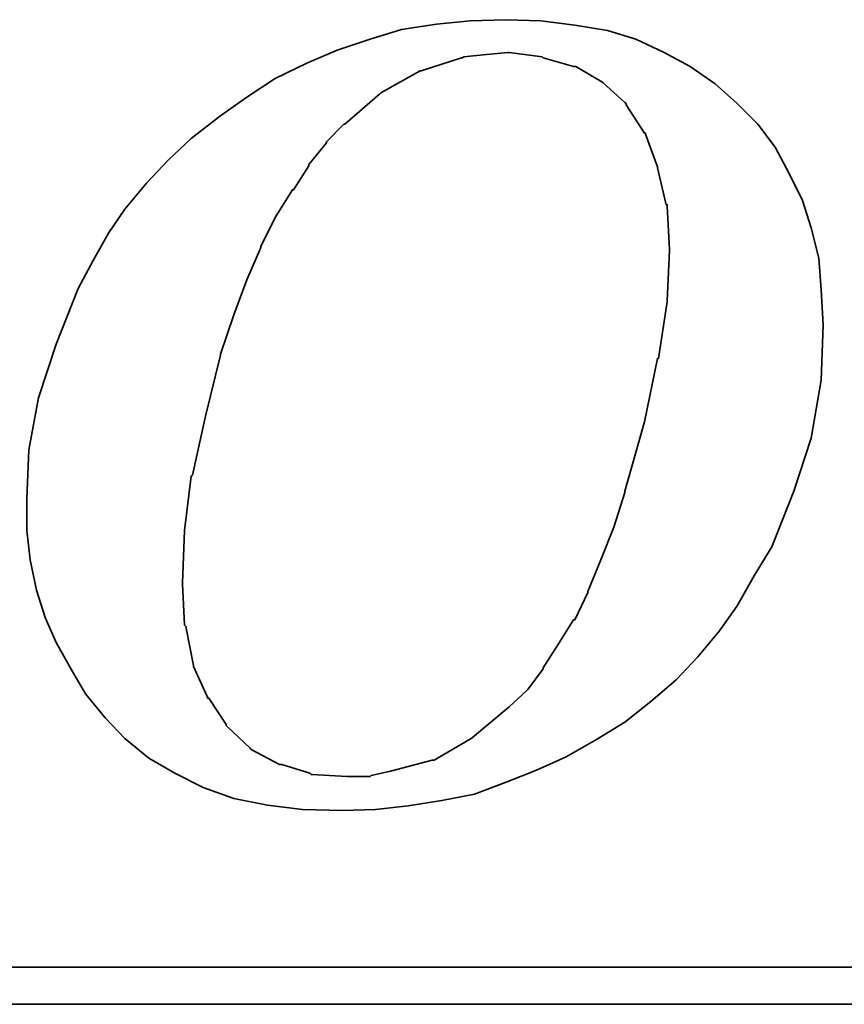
# Model space of a CAD drawing. Header units: inches. Extents: x 12 to 2432, y -431 to 237.
# Tile 42 of 48: x 248.27 to 250.41, y 159.61 to 162.18. Entities that reach past the tile are written whole.
import ezdxf

# ---------------------------------------------------------------- set-up
doc = ezdxf.new("R2010")
doc.units = ezdxf.units.IN
doc.header["$LTSCALE"] = 0.1
doc.layers.add('DIM', color=4, linetype='Continuous')
doc.layers.add('layer 1', color=7, linetype='Continuous')

# ---------------------------------------------------------------- blocks, each defined once
blk = doc.blocks.new('TBI MOTION logo(完整正式版)')
at = {"layer": 'layer 1', "color": 22, "lineweight": 35}
for points, knots in [([(35.79625, -6.98375), (35.79625, -6.98375), (36.23125, -7.43875), (36.23125, -7.43875), (36.23125, -7.43875), (36.23125, -7.43875), (36.75625, -7.87125), (36.75625, -7.87125), (36.75625, -7.87125), (36.75625, -7.87125), (37.33125, -8.20375), (37.33125, -8.20375), (37.33125, -8.20375), (37.33125, -8.20375), (37.95625, -8.51875), (37.95625, -8.51875), (37.95625, -8.51875), (37.95625, -8.51875), (38.62625, -8.75875), (38.62625, -8.75875), (38.62625, -8.75875), (38.62625, -8.75875), (39.37125, -8.90375), (39.37125, -8.90375), (39.37125, -8.90375), (39.37125, -8.90375), (40.14125, -8.99875), (40.14125, -8.99875), (40.14125, -8.99875), (40.14125, -8.99875), (41.02625, -9.02375), (41.02625, -9.02375), (41.02625, -9.02375), (41.02625, -9.02375), (41.74625, -8.99875), (41.74625, -8.99875), (41.74625, -8.99875), (41.74625, -8.99875), (42.46625, -8.92375), (42.46625, -8.92375), (42.46625, -8.92375), (42.46625, -8.92375), (43.21125, -8.80625), (43.21125, -8.80625), (43.21125, -8.80625), (43.21125, -8.80625), (43.93125, -8.66375), (43.93125, -8.66375), (43.93125, -8.66375), (43.93125, -8.66375), (44.62625, -8.39875), (44.62625, -8.39875), (44.62625, -8.39875), (44.62625, -8.39875), (45.29625, -8.13375), (45.29625, -8.13375), (45.29625, -8.13375), (45.29625, -8.13375), (45.94625, -7.84375), (45.94625, -7.84375), (45.94625, -7.84375), (45.94625, -7.84375), (46.61625, -7.46375), (46.61625, -7.46375), (46.61625, -7.46375), (46.61625, -7.46375), (47.24125, -7.07875), (47.24125, -7.07875), (47.24125, -7.07875), (47.24125, -7.07875), (47.81625, -6.62375), (47.81625, -6.62375), (47.81625, -6.62375), (47.81625, -6.62375), (48.36875, -6.14375), (48.36875, -6.14375), (48.36875, -6.14375), (48.36875, -6.14375), (48.84625, -5.64125), (48.84625, -5.64125), (48.84625, -5.64125), (48.84625, -5.64125), (49.32625, -5.06375), (49.32625, -5.06375), (49.32625, -5.06375), (49.32625, -5.06375), (49.71125, -4.51374), (49.71125, -4.51374), (49.71125, -4.51374), (49.71125, -4.51374), (50.09625, -3.83874), (50.09625, -3.83874), (50.09625, -3.83874), (50.09625, -3.83874), (50.48125, -3.21374), (50.48125, -3.21374), (50.48125, -3.21374), (50.48125, -3.21374), (50.96125, -1.99125), (50.96125, -1.99125), (50.96125, -1.99125), (50.96125, -1.99125), (51.34375, -0.81875), (51.34375, -0.81875), (51.34375, -0.81875), (51.34375, -0.81875), (51.56125, 0.45624), (51.56125, 0.45624), (51.56125, 0.45624), (51.56125, 0.45624), (51.60625, 1.67624), (51.60625, 1.67624), (51.60625, 1.67624), (51.60625, 1.67624), (51.56125, 2.44625), (51.56125, 2.44625), (51.56125, 2.44625), (51.56125, 2.44625), (51.51125, 3.14125), (51.51125, 3.14125), (51.51125, 3.14125), (51.51125, 3.14125), (51.34375, 3.81125), (51.34375, 3.81125), (51.34375, 3.81125), (51.34375, 3.81125), (51.15125, 4.41125), (51.15125, 4.41125), (51.15125, 4.41125), (51.15125, 4.41125), (50.86125, 5.01125), (50.86125, 5.01125), (50.86125, 5.01125), (50.86125, 5.01125), (50.55125, 5.58875), (50.55125, 5.58875), (50.55125, 5.58875), (50.55125, 5.58875), (50.16625, 6.09125), (50.16625, 6.09125), (50.16625, 6.09125), (50.16625, 6.09125), (49.71125, 6.54875), (49.71125, 6.54875), (49.71125, 6.54875), (49.71125, 6.54875), (49.23125, 6.98125), (49.23125, 6.98125), (49.23125, 6.98125), (49.23125, 6.98125), (48.67875, 7.36625), (48.67875, 7.36625), (48.67875, 7.36625), (48.67875, 7.36625), (48.10375, 7.67625), (48.10375, 7.67625), (48.10375, 7.67625), (48.10375, 7.67625), (47.48125, 7.96375), (47.48125, 7.96375), (47.48125, 7.96375), (47.48125, 7.96375), (46.85625, 8.15625), (46.85625, 8.15625), (46.85625, 8.15625), (46.85625, 8.15625), (46.13625, 8.27624), (46.13625, 8.27624), (46.13625, 8.27624), (46.13625, 8.27624), (45.39125, 8.37125), (45.39125, 8.37125), (45.39125, 8.37125), (45.39125, 8.37125), (44.62625, 8.39624), (44.62625, 8.39624), (44.62625, 8.39624), (44.62625, 8.39624), (43.83625, 8.37125), (43.83625, 8.37125), (43.83625, 8.37125), (43.83625, 8.37125), (43.09125, 8.30125), (43.09125, 8.30125), (43.09125, 8.30125), (43.09125, 8.30125), (42.32125, 8.18125), (42.32125, 8.18125), (42.32125, 8.18125), (42.32125, 8.18125), (41.62875, 7.96375), (41.62875, 7.96375), (41.62875, 7.96375), (41.62875, 7.96375), (40.90625, 7.72625), (40.90625, 7.72625), (40.90625, 7.72625), (40.90625, 7.72625), (40.23624, 7.43625), (40.23624, 7.43625), (40.23624, 7.43625), (40.23624, 7.43625), (39.54124, 7.10125), (39.54124, 7.10125), (39.54124, 7.10125), (39.54124, 7.10125), (38.91625, 6.69125), (38.91625, 6.69125), (38.91625, 6.69125), (38.91625, 6.69125), (38.31625, 6.26125), (38.31625, 6.26125), (38.31625, 6.26125), (38.31625, 6.26125), (37.69125, 5.78125), (37.69125, 5.78125), (37.69125, 5.78125), (37.69125, 5.78125), (37.18625, 5.30125), (37.18625, 5.30125), (37.18625, 5.30125), (37.18625, 5.30125), (36.70625, 4.79624), (36.70625, 4.79624), (36.70625, 4.79624), (36.70625, 4.79624), (36.23125, 4.22125), (36.23125, 4.22125), (36.23125, 4.22125), (36.23125, 4.22125), (35.87124, 3.69375), (35.87124, 3.69375), (35.87124, 3.69375), (35.87124, 3.69375), (35.53125, 3.09125), (35.53125, 3.09125), (35.53125, 3.09125), (35.53125, 3.09125), (35.19875, 2.47125), (35.19875, 2.47125), (35.19875, 2.47125), (35.19875, 2.47125), (34.71625, 1.24625), (34.71625, 1.24625), (34.71625, 1.24625), (34.71625, 1.24625), (34.33125, 0.06874), (34.33125, 0.06874), (34.33125, 0.06874), (34.33125, 0.06874), (34.11625, -1.07875), (34.11625, -1.07875), (34.11625, -1.07875), (34.11625, -1.07875), (34.07125, -2.15875), (34.07125, -2.15875), (34.07125, -2.15875), (34.07125, -2.15875), (34.07125, -2.85375), (34.07125, -2.85375), (34.07125, -2.85375), (34.07125, -2.85375), (34.14125, -3.50375), (34.14125, -3.50375), (34.14125, -3.50375), (34.14125, -3.50375), (34.28625, -4.17375), (34.28625, -4.17375), (34.28625, -4.17375), (34.28625, -4.17375), (34.47625, -4.77624), (34.47625, -4.77624), (34.47625, -4.77624), (34.47625, -4.77624), (34.71625, -5.32625), (34.71625, -5.32625), (34.71625, -5.32625), (34.71625, -5.32625), (35.05375, -5.92875), (35.05375, -5.92875), (35.05375, -5.92875), (35.05375, -5.92875), (35.36375, -6.45375), (35.36375, -6.45375), (35.36375, -6.45375), (35.36375, -6.45375), (35.79625, -6.98375), (35.79625, -6.98375)], [0, 0, 0, 0, 0.01388889, 0.01388889, 0.01388889, 0.01388889, 0.02777778, 0.02777778, 0.02777778, 0.02777778, 0.04166667, 0.04166667, 0.04166667, 0.04166667, 0.05555556, 0.05555556, 0.05555556, 0.05555556, 0.06944444, 0.06944444, 0.06944444, 0.06944444, 0.08333333, 0.08333333, 0.08333333, 0.08333333, 0.09722222, 0.09722222, 0.09722222, 0.09722222, 0.11111111, 0.11111111, 0.11111111, 0.11111111, 0.125, 0.125, 0.125, 0.125, 0.13888889, 0.13888889, 0.13888889, 0.13888889, 0.15277778, 0.15277778, 0.15277778, 0.15277778, 0.16666667, 0.16666667, 0.16666667, 0.16666667, 0.18055556, 0.18055556, 0.18055556, 0.18055556, 0.19444444, 0.19444444, 0.19444444, 0.19444444, 0.20833333, 0.20833333, 0.20833333, 0.20833333, 0.22222222, 0.22222222, 0.22222222, 0.22222222, 0.23611111, 0.23611111, 0.23611111, 0.23611111, 0.25, 0.25, 0.25, 0.25, 0.26388889, 0.26388889, 0.26388889, 0.26388889, 0.27777778, 0.27777778, 0.27777778, 0.27777778, 0.29166667, 0.29166667, 0.29166667, 0.29166667, 0.30555556, 0.30555556, 0.30555556, 0.30555556, 0.31944444, 0.31944444, 0.31944444, 0.31944444, 0.33333333, 0.33333333, 0.33333333, 0.33333333, 0.34722222, 0.34722222, 0.34722222, 0.34722222, 0.36111111, 0.36111111, 0.36111111, 0.36111111, 0.375, 0.375, 0.375, 0.375, 0.38888889, 0.38888889, 0.38888889, 0.38888889, 0.40277778, 0.40277778, 0.40277778, 0.40277778, 0.41666667, 0.41666667, 0.41666667, 0.41666667, 0.43055556, 0.43055556, 0.43055556, 0.43055556, 0.44444444, 0.44444444, 0.44444444, 0.44444444, 0.45833333, 0.45833333, 0.45833333, 0.45833333, 0.47222222, 0.47222222, 0.47222222, 0.47222222, 0.48611111, 0.48611111, 0.48611111, 0.48611111, 0.5, 0.5, 0.5, 0.5, 0.51388889, 0.51388889, 0.51388889, 0.51388889, 0.52777778, 0.52777778, 0.52777778, 0.52777778, 0.54166667, 0.54166667, 0.54166667, 0.54166667, 0.55555556, 0.55555556, 0.55555556, 0.55555556, 0.56944444, 0.56944444, 0.56944444, 0.56944444, 0.58333333, 0.58333333, 0.58333333, 0.58333333, 0.59722222, 0.59722222, 0.59722222, 0.59722222, 0.61111111, 0.61111111, 0.61111111, 0.61111111, 0.625, 0.625, 0.625, 0.625, 0.63888889, 0.63888889, 0.63888889, 0.63888889, 0.65277778, 0.65277778, 0.65277778, 0.65277778, 0.66666667, 0.66666667, 0.66666667, 0.66666667, 0.68055556, 0.68055556, 0.68055556, 0.68055556, 0.69444444, 0.69444444, 0.69444444, 0.69444444, 0.70833333, 0.70833333, 0.70833333, 0.70833333, 0.72222222, 0.72222222, 0.72222222, 0.72222222, 0.73611111, 0.73611111, 0.73611111, 0.73611111, 0.75, 0.75, 0.75, 0.75, 0.76388889, 0.76388889, 0.76388889, 0.76388889, 0.77777778, 0.77777778, 0.77777778, 0.77777778, 0.79166667, 0.79166667, 0.79166667, 0.79166667, 0.80555556, 0.80555556, 0.80555556, 0.80555556, 0.81944444, 0.81944444, 0.81944444, 0.81944444, 0.83333333, 0.83333333, 0.83333333, 0.83333333, 0.84722222, 0.84722222, 0.84722222, 0.84722222, 0.86111111, 0.86111111, 0.86111111, 0.86111111, 0.875, 0.875, 0.875, 0.875, 0.88888889, 0.88888889, 0.88888889, 0.88888889, 0.90277778, 0.90277778, 0.90277778, 0.90277778, 0.91666667, 0.91666667, 0.91666667, 0.91666667, 0.93055556, 0.93055556, 0.93055556, 0.93055556, 0.94444444, 0.94444444, 0.94444444, 0.94444444, 0.95833333, 0.95833333, 0.95833333, 0.95833333, 0.97222222, 0.97222222, 0.97222222, 0.97222222, 0.98611111, 0.98611111, 0.98611111, 0.98611111, 1, 1, 1, 1]), ([(38.33875, 1.03124), (38.33875, 1.03124), (38.62625, 1.89625), (38.62625, 1.89625), (38.62625, 1.89625), (38.62625, 1.89625), (38.91625, 2.66375), (38.91625, 2.66375), (38.91625, 2.66375), (38.91625, 2.66375), (39.22625, 3.38125), (39.22625, 3.38125), (39.22625, 3.38125), (39.22625, 3.38125), (39.22625, 3.40624), (39.22625, 3.40624), (39.22625, 3.40624), (39.22625, 3.40624), (39.56124, 4.07624), (39.56124, 4.07624), (39.56124, 4.07624), (39.56124, 4.07624), (39.92125, 4.65125), (39.92125, 4.65125), (39.92125, 4.65125), (39.92125, 4.65125), (39.94625, 4.65125), (39.94625, 4.65125), (39.94625, 4.65125), (39.94625, 4.65125), (40.28125, 5.17875), (40.28125, 5.17875), (40.28125, 5.17875), (40.28125, 5.17875), (40.28125, 5.20375), (40.28125, 5.20375), (40.28125, 5.20375), (40.28125, 5.20375), (40.66875, 5.68625), (40.66875, 5.68625), (40.66875, 5.68625), (40.66875, 5.68625), (40.66875, 5.70625), (40.66875, 5.70625), (40.66875, 5.70625), (40.66875, 5.70625), (41.05124, 6.09125), (41.05124, 6.09125), (41.05124, 6.09125), (41.05124, 6.09125), (41.07625, 6.09125), (41.07625, 6.09125), (41.07625, 6.09125), (41.07625, 6.09125), (41.84125, 6.76625), (41.84125, 6.76625), (41.84125, 6.76625), (41.84125, 6.76625), (41.86625, 6.78625), (41.86625, 6.78625), (41.86625, 6.78625), (41.86625, 6.78625), (42.73125, 7.26624), (42.73125, 7.26624), (42.73125, 7.26624), (42.73125, 7.26624), (42.75625, 7.26624), (42.75625, 7.26624), (42.75625, 7.26624), (42.75625, 7.26624), (43.18625, 7.41125), (43.18625, 7.41125), (43.18625, 7.41125), (43.18625, 7.41125), (43.64125, 7.55625), (43.64125, 7.55625), (43.64125, 7.55625), (43.64125, 7.55625), (43.66625, 7.55625), (43.66625, 7.55625), (43.66625, 7.55625), (43.66625, 7.55625), (43.69125, 7.58124), (43.69125, 7.58124), (43.69125, 7.58124), (43.69125, 7.58124), (44.19125, 7.62625), (44.19125, 7.62625), (44.19125, 7.62625), (44.19125, 7.62625), (44.67125, 7.67625), (44.67125, 7.67625), (44.67125, 7.67625), (44.67125, 7.67625), (44.69625, 7.67625), (44.69625, 7.67625), (44.69625, 7.67625), (44.69625, 7.67625), (45.41875, 7.58124), (45.41875, 7.58124), (45.41875, 7.58124), (45.41875, 7.58124), (45.44125, 7.55625), (45.44125, 7.55625), (45.44125, 7.55625), (45.44125, 7.55625), (46.11125, 7.36625), (46.11125, 7.36625), (46.11125, 7.36625), (46.11125, 7.36625), (46.13625, 7.36625), (46.13625, 7.36625), (46.13625, 7.36625), (46.13625, 7.36625), (46.15875, 7.36625), (46.15875, 7.36625), (46.15875, 7.36625), (46.15875, 7.36625), (46.73625, 7.02624), (46.73625, 7.02624), (46.73625, 7.02624), (46.73625, 7.02624), (46.76125, 7.00624), (46.76125, 7.00624), (46.76125, 7.00624), (46.76125, 7.00624), (47.24125, 6.57124), (47.24125, 6.57124), (47.24125, 6.57124), (47.24125, 6.57124), (47.26625, 6.54875), (47.26625, 6.54875), (47.26625, 6.54875), (47.26625, 6.54875), (47.26625, 6.52375), (47.26625, 6.52375), (47.26625, 6.52375), (47.26625, 6.52375), (47.67375, 5.89875), (47.67375, 5.89875), (47.67375, 5.89875), (47.67375, 5.89875), (47.69625, 5.89875), (47.69625, 5.89875), (47.69625, 5.89875), (47.69625, 5.89875), (47.69625, 5.87625), (47.69625, 5.87625), (47.69625, 5.87625), (47.69625, 5.87625), (47.96125, 5.15625), (47.96125, 5.15625), (47.96125, 5.15625), (47.96125, 5.15625), (47.96125, 5.13125), (47.96125, 5.13125), (47.96125, 5.13125), (47.96125, 5.13125), (48.15125, 4.31875), (48.15125, 4.31875), (48.15125, 4.31875), (48.15125, 4.31875), (48.17625, 4.31875), (48.17625, 4.31875), (48.17625, 4.31875), (48.17625, 4.31875), (48.17625, 4.29125), (48.17625, 4.29125), (48.17625, 4.29125), (48.17625, 4.29125), (48.22625, 3.33125), (48.22625, 3.33125), (48.22625, 3.33125), (48.22625, 3.33125), (48.22625, 3.30875), (48.22625, 3.30875), (48.22625, 3.30875), (48.22625, 3.30875), (48.17625, 2.20624), (48.17625, 2.20624), (48.17625, 2.20624), (48.17625, 2.20624), (48.17625, 2.18124), (48.17625, 2.18124), (48.17625, 2.18124), (48.17625, 2.18124), (47.98375, 0.93624), (47.98375, 0.93624), (47.98375, 0.93624), (47.98375, 0.93624), (47.96125, 0.93624), (47.96125, 0.93624), (47.96125, 0.93624), (47.96125, 0.93624), (47.67375, -0.45874), (47.67375, -0.45874), (47.67375, -0.45874), (47.67375, -0.45874), (47.24125, -1.99125), (47.24125, -1.99125), (47.24125, -1.99125), (47.24125, -1.99125), (47.24125, -2.01874), (47.24125, -2.01874), (47.24125, -2.01874), (47.24125, -2.01874), (47.00125, -2.78375), (47.00125, -2.78375), (47.00125, -2.78375), (47.00125, -2.78375), (46.71125, -3.50375), (46.71125, -3.50375), (46.71125, -3.50375), (46.71125, -3.50375), (46.42625, -4.19875), (46.42625, -4.19875), (46.42625, -4.19875), (46.42625, -4.19875), (46.42625, -4.22375), (46.42625, -4.22375), (46.42625, -4.22375), (46.42625, -4.22375), (46.13625, -4.82374), (46.13625, -4.82374), (46.13625, -4.82374), (46.13625, -4.82374), (46.11125, -4.82374), (46.11125, -4.82374), (46.11125, -4.82374), (46.11125, -4.82374), (45.77625, -5.35125), (45.77625, -5.35125), (45.77625, -5.35125), (45.77625, -5.35125), (45.44125, -5.87875), (45.44125, -5.87875), (45.44125, -5.87875), (45.44125, -5.87875), (45.44125, -5.90375), (45.44125, -5.90375), (45.44125, -5.90375), (45.44125, -5.90375), (45.10625, -6.35875), (45.10625, -6.35875), (45.10625, -6.35875), (45.10625, -6.35875), (45.08125, -6.38375), (45.08125, -6.38375), (45.08125, -6.38375), (45.08125, -6.38375), (44.69625, -6.74375), (44.69625, -6.74375), (44.69625, -6.74375), (44.69625, -6.74375), (43.88375, -7.41625), (43.88375, -7.41625), (43.88375, -7.41625), (43.88375, -7.41625), (43.85625, -7.43875), (43.85625, -7.43875), (43.85625, -7.43875), (43.85625, -7.43875), (43.04125, -7.91875), (43.04125, -7.91875), (43.04125, -7.91875), (43.04125, -7.91875), (43.01625, -7.91875), (43.01625, -7.91875), (43.01625, -7.91875), (43.01625, -7.91875), (42.99625, -7.91875), (42.99625, -7.91875), (42.99625, -7.91875), (42.99625, -7.91875), (42.08125, -8.15875), (42.08125, -8.15875), (42.08125, -8.15875), (42.08125, -8.15875), (41.65125, -8.25625), (41.65125, -8.25625), (41.65125, -8.25625), (41.65125, -8.25625), (41.62875, -8.27875), (41.62875, -8.27875), (41.62875, -8.27875), (41.62875, -8.27875), (41.60125, -8.27875), (41.60125, -8.27875), (41.60125, -8.27875), (41.60125, -8.27875), (41.12125, -8.27875), (41.12125, -8.27875), (41.12125, -8.27875), (41.12125, -8.27875), (40.35624, -8.23125), (40.35624, -8.23125), (40.35624, -8.23125), (40.35624, -8.23125), (40.33125, -8.23125), (40.33125, -8.23125), (40.33125, -8.23125), (40.33125, -8.23125), (40.30625, -8.20375), (40.30625, -8.20375), (40.30625, -8.20375), (40.30625, -8.20375), (39.68375, -8.01375), (39.68375, -8.01375), (39.68375, -8.01375), (39.68375, -8.01375), (39.66124, -8.01375), (39.66124, -8.01375), (39.66124, -8.01375), (39.66124, -8.01375), (39.63625, -8.01375), (39.63625, -8.01375), (39.63625, -8.01375), (39.63625, -8.01375), (39.01125, -7.67875), (39.01125, -7.67875), (39.01125, -7.67875), (39.01125, -7.67875), (38.98875, -7.65375), (38.98875, -7.65375), (38.98875, -7.65375), (38.98875, -7.65375), (38.48625, -7.17375), (38.48625, -7.17375), (38.48625, -7.17375), (38.48625, -7.17375), (38.45875, -7.14875), (38.45875, -7.14875), (38.45875, -7.14875), (38.45875, -7.14875), (38.45875, -7.12875), (38.45875, -7.12875), (38.45875, -7.12875), (38.45875, -7.12875), (38.07625, -6.54875), (38.07625, -6.54875), (38.07625, -6.54875), (38.07625, -6.54875), (38.05125, -6.54875), (38.05125, -6.54875), (38.05125, -6.54875), (38.05125, -6.54875), (38.05125, -6.52875), (38.05125, -6.52875), (38.05125, -6.52875), (38.05125, -6.52875), (37.74125, -5.85375), (37.74125, -5.85375), (37.74125, -5.85375), (37.74125, -5.85375), (37.74125, -5.82875), (37.74125, -5.82875), (37.74125, -5.82875), (37.74125, -5.82875), (37.57375, -4.96875), (37.57375, -4.96875), (37.57375, -4.96875), (37.57375, -4.96875), (37.54625, -4.94375), (37.54625, -4.94375), (37.54625, -4.94375), (37.54625, -4.94375), (37.50125, -4.03375), (37.50125, -4.03375), (37.50125, -4.03375), (37.50125, -4.03375), (37.50125, -4.00875), (37.50125, -4.00875), (37.50125, -4.00875), (37.50125, -4.00875), (37.54625, -2.85375), (37.54625, -2.85375), (37.54625, -2.85375), (37.54625, -2.85375), (37.69125, -1.65875), (37.69125, -1.65875), (37.69125, -1.65875), (37.69125, -1.65875), (37.71624, -1.63375), (37.71624, -1.63375), (37.71624, -1.63375), (37.71624, -1.63375), (38.00375, -0.33875), (38.00375, -0.33875), (38.00375, -0.33875), (38.00375, -0.33875), (38.33875, 1.00624), (38.33875, 1.00624), (38.33875, 1.00624), (38.33875, 1.00624), (38.33875, 1.03124), (38.33875, 1.03124)], [0, 0, 0, 0, 0.01010101, 0.01010101, 0.01010101, 0.01010101, 0.02020202, 0.02020202, 0.02020202, 0.02020202, 0.03030303, 0.03030303, 0.03030303, 0.03030303, 0.04040404, 0.04040404, 0.04040404, 0.04040404, 0.05050505, 0.05050505, 0.05050505, 0.05050505, 0.06060606, 0.06060606, 0.06060606, 0.06060606, 0.07070707, 0.07070707, 0.07070707, 0.07070707, 0.08080808, 0.08080808, 0.08080808, 0.08080808, 0.09090909, 0.09090909, 0.09090909, 0.09090909, 0.1010101, 0.1010101, 0.1010101, 0.1010101, 0.11111111, 0.11111111, 0.11111111, 0.11111111, 0.12121212, 0.12121212, 0.12121212, 0.12121212, 0.13131313, 0.13131313, 0.13131313, 0.13131313, 0.14141414, 0.14141414, 0.14141414, 0.14141414, 0.15151515, 0.15151515, 0.15151515, 0.15151515, 0.16161616, 0.16161616, 0.16161616, 0.16161616, 0.17171717, 0.17171717, 0.17171717, 0.17171717, 0.18181818, 0.18181818, 0.18181818, 0.18181818, 0.19191919, 0.19191919, 0.19191919, 0.19191919, 0.2020202, 0.2020202, 0.2020202, 0.2020202, 0.21212121, 0.21212121, 0.21212121, 0.21212121, 0.22222222, 0.22222222, 0.22222222, 0.22222222, 0.23232323, 0.23232323, 0.23232323, 0.23232323, 0.24242424, 0.24242424, 0.24242424, 0.24242424, 0.25252525, 0.25252525, 0.25252525, 0.25252525, 0.26262626, 0.26262626, 0.26262626, 0.26262626, 0.27272727, 0.27272727, 0.27272727, 0.27272727, 0.28282828, 0.28282828, 0.28282828, 0.28282828, 0.29292929, 0.29292929, 0.29292929, 0.29292929, 0.3030303, 0.3030303, 0.3030303, 0.3030303, 0.31313131, 0.31313131, 0.31313131, 0.31313131, 0.32323232, 0.32323232, 0.32323232, 0.32323232, 0.33333333, 0.33333333, 0.33333333, 0.33333333, 0.34343434, 0.34343434, 0.34343434, 0.34343434, 0.35353535, 0.35353535, 0.35353535, 0.35353535, 0.36363636, 0.36363636, 0.36363636, 0.36363636, 0.37373737, 0.37373737, 0.37373737, 0.37373737, 0.38383838, 0.38383838, 0.38383838, 0.38383838, 0.39393939, 0.39393939, 0.39393939, 0.39393939, 0.4040404, 0.4040404, 0.4040404, 0.4040404, 0.41414141, 0.41414141, 0.41414141, 0.41414141, 0.42424242, 0.42424242, 0.42424242, 0.42424242, 0.43434343, 0.43434343, 0.43434343, 0.43434343, 0.44444444, 0.44444444, 0.44444444, 0.44444444, 0.45454545, 0.45454545, 0.45454545, 0.45454545, 0.46464646, 0.46464646, 0.46464646, 0.46464646, 0.47474747, 0.47474747, 0.47474747, 0.47474747, 0.48484848, 0.48484848, 0.48484848, 0.48484848, 0.49494949, 0.49494949, 0.49494949, 0.49494949, 0.50505051, 0.50505051, 0.50505051, 0.50505051, 0.51515152, 0.51515152, 0.51515152, 0.51515152, 0.52525253, 0.52525253, 0.52525253, 0.52525253, 0.53535354, 0.53535354, 0.53535354, 0.53535354, 0.54545455, 0.54545455, 0.54545455, 0.54545455, 0.55555556, 0.55555556, 0.55555556, 0.55555556, 0.56565657, 0.56565657, 0.56565657, 0.56565657, 0.57575758, 0.57575758, 0.57575758, 0.57575758, 0.58585859, 0.58585859, 0.58585859, 0.58585859, 0.5959596, 0.5959596, 0.5959596, 0.5959596, 0.60606061, 0.60606061, 0.60606061, 0.60606061, 0.61616162, 0.61616162, 0.61616162, 0.61616162, 0.62626263, 0.62626263, 0.62626263, 0.62626263, 0.63636364, 0.63636364, 0.63636364, 0.63636364, 0.64646465, 0.64646465, 0.64646465, 0.64646465, 0.65656566, 0.65656566, 0.65656566, 0.65656566, 0.66666667, 0.66666667, 0.66666667, 0.66666667, 0.67676768, 0.67676768, 0.67676768, 0.67676768, 0.68686869, 0.68686869, 0.68686869, 0.68686869, 0.6969697, 0.6969697, 0.6969697, 0.6969697, 0.70707071, 0.70707071, 0.70707071, 0.70707071, 0.71717172, 0.71717172, 0.71717172, 0.71717172, 0.72727273, 0.72727273, 0.72727273, 0.72727273, 0.73737374, 0.73737374, 0.73737374, 0.73737374, 0.74747475, 0.74747475, 0.74747475, 0.74747475, 0.75757576, 0.75757576, 0.75757576, 0.75757576, 0.76767677, 0.76767677, 0.76767677, 0.76767677, 0.77777778, 0.77777778, 0.77777778, 0.77777778, 0.78787879, 0.78787879, 0.78787879, 0.78787879, 0.7979798, 0.7979798, 0.7979798, 0.7979798, 0.80808081, 0.80808081, 0.80808081, 0.80808081, 0.81818182, 0.81818182, 0.81818182, 0.81818182, 0.82828283, 0.82828283, 0.82828283, 0.82828283, 0.83838384, 0.83838384, 0.83838384, 0.83838384, 0.84848485, 0.84848485, 0.84848485, 0.84848485, 0.85858586, 0.85858586, 0.85858586, 0.85858586, 0.86868687, 0.86868687, 0.86868687, 0.86868687, 0.87878788, 0.87878788, 0.87878788, 0.87878788, 0.88888889, 0.88888889, 0.88888889, 0.88888889, 0.8989899, 0.8989899, 0.8989899, 0.8989899, 0.90909091, 0.90909091, 0.90909091, 0.90909091, 0.91919192, 0.91919192, 0.91919192, 0.91919192, 0.92929293, 0.92929293, 0.92929293, 0.92929293, 0.93939394, 0.93939394, 0.93939394, 0.93939394, 0.94949495, 0.94949495, 0.94949495, 0.94949495, 0.95959596, 0.95959596, 0.95959596, 0.95959596, 0.96969697, 0.96969697, 0.96969697, 0.96969697, 0.97979798, 0.97979798, 0.97979798, 0.97979798, 0.98989899, 0.98989899, 0.98989899, 0.98989899, 1, 1, 1, 1]), ([(75.90875, -9.47875), (75.90875, -9.47875), (75.90875, -12.28625), (75.90875, -12.28625), (75.90875, -12.28625), (75.90875, -12.28625), (75.90875, -12.47875), (75.90875, -12.47875), (75.90875, -12.47875), (75.90875, -12.47875), (75.71625, -12.47875), (75.71625, -12.47875), (75.71625, -12.47875), (75.71625, -12.47875), (-88.32875, -12.47875), (-88.32875, -12.47875), (-88.32875, -12.47875), (-88.32875, -12.47875), (-88.32875, -13.29375), (-88.32875, -13.29375), (-88.32875, -13.29375), (-88.32875, -13.29375), (82.89125, -13.29375), (82.89125, -13.29375), (82.89125, -13.29375), (82.89125, -13.29375), (75.90875, -9.47875), (75.90875, -9.47875)], [0, 0, 0, 0, 0.14285714, 0.14285714, 0.14285714, 0.14285714, 0.28571429, 0.28571429, 0.28571429, 0.28571429, 0.42857143, 0.42857143, 0.42857143, 0.42857143, 0.57142857, 0.57142857, 0.57142857, 0.57142857, 0.71428571, 0.71428571, 0.71428571, 0.71428571, 0.85714286, 0.85714286, 0.85714286, 0.85714286, 1, 1, 1, 1])]:
    blk.add_open_spline(points, degree=3, knots=knots, dxfattribs=at)

msp = doc.modelspace()

# ---------------------------------------------------------------- block references
at = {"layer": 'DIM', "color": 7, "xscale": 0.1182449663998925, "yscale": 0.1182449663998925, "zscale": 0.1182449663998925}
msp.add_blockref('TBI MOTION logo(完整正式版)', (244.2563, 161.1838), dxfattribs=at)

doc.saveas('drawing.dxf')
